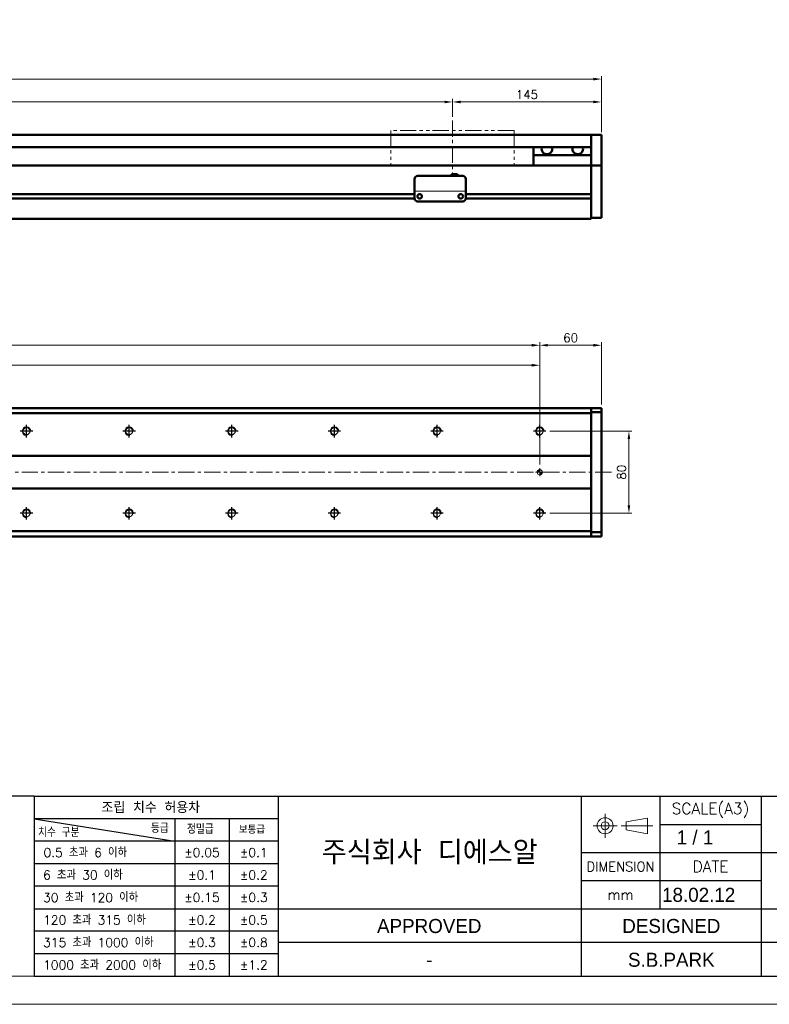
# Model space of a CAD drawing. Header units: millimetres. Extents: x 46891 to 50846, y 6223 to 10155.
# Tile 3 of 5: x 49697 to 50427, y 8529 to 9488. Entities that reach past the tile are written whole.
import ezdxf
from ezdxf.enums import TextEntityAlignment as Align

# ---------------------------------------------------------------- set-up
doc = ezdxf.new("R2010")
doc.units = ezdxf.units.MM
doc.header["$LTSCALE"] = 0.5
doc.linetypes.add('CENTER', pattern=[50.8, 31.75, -6.35, 6.35, -6.35])
doc.linetypes.add('PHANTOM', pattern=[63.5, 31.75, -6.35, 6.35, -6.35, 6.35, -6.35])
doc.layers.get('0').update_dxf_attribs({"lineweight": 20})
doc.layers.add('1', color=1, linetype='CENTER', lineweight=13)
doc.layers.add('외형선(ISO)', color=7, linetype='Continuous', lineweight=50)
for name, color, linetype in [('3', 3, 'Continuous'), ('C', 1, 'CENTER'), ('DIM', 4, 'Continuous')]:
    doc.layers.add(name, color=color, linetype=linetype)
doc.styles.add('ACISOGDT', font='amgdt.shx')
doc.styles.add('DSR TEXT', font='romans.shx', dxfattribs={"bigfont": 'whgtxt.shx'})
doc.styles.get("Standard").update_dxf_attribs({"font": 'romans.shx', "bigfont": 'whgtxt.shx'})
doc.dimstyles.new('DSR', dxfattribs={"dimscale": 2, "dimtxt": 3, "dimasz": 3, "dimexe": 0.5, "dimexo": 0.5, "dimgap": 0.5, "dimtad": 1, "dimdsep": 46, "dimtxsty": 'Standard', "dimcen": 2.5, "dimclrd": 4, "dimclre": 4, "dimclrt": 2, "dimadec": 0, "dimazin": 2, "dimtfac": 1, "dimtmove": 0, "dimatfit": 3, "dimfxl": 0, "dimlwd": -1, "dimlwe": -1, "dimarcsym": 0})

# ---------------------------------------------------------------- blocks, each defined once
blk = doc.blocks.new('A$C13F00394')
for p, q in [((109.11, 28.14), (105.34, 27.43)), ((109.11, 25.3), (109.11, 28.14)), ((105.34, 27.43), (105.34, 26.01)), ((105.34, 26.01), (109.11, 25.3))]:
    blk.add_line(p, q)
for radius in [1.42, 0.71]:
    blk.add_circle((101.56, 26.76), radius)
at = {"layer": '1'}
for p, q in [((101.56, 28.89), (101.56, 24.63)), ((103.69, 26.76), (99.44, 26.76)), ((104.41, 26.76), (110.04, 26.76))]:
    blk.add_line(p, q, dxfattribs=at)
at = {"layer": '3'}
for p, q in [((0, 32), (-207.68, 32)), ((0, 32), (202.32, 32)), ((0, 32), (0, 0)), ((43.43, 32), (43.43, 0)), ((97.32, 32), (97.32, 12)), ((111.32, 32), (111.32, 12)), ((129.32, 32), (129.32, 0)), ((0, 28), (25, 24)), ((43.43, 28), (0, 28)), ((25, 28), (25, 0)), ((34.7, 28), (34.7, 0)), ((111.32, 27), (129.32, 27)), ((43.43, 24), (0, 24)), ((97.32, 22), (202.32, 22)), ((43.43, 20), (0, 20)), ((43.43, 16), (0, 16)), ((97.32, 17), (129.32, 17)), ((0, 12), (129.32, 12)), ((97.32, 12), (97.32, 0)), ((129.32, 12), (202.32, 12)), ((43.43, 8), (0, 8)), ((97.32, 6), (43.43, 6)), ((129.32, 6), (97.32, 6)), ((202.32, 6), (129.32, 6)), ((43.43, 4), (0, 4)), ((0, 0), (202.32, 0))]:
    blk.add_line(p, q, dxfattribs=at)
at = {"color": 0, "style": 'DSR TEXT'}
for s, height, p in [('조립 치수 허용차', 2, (11.97, 29.02)), ('치수 구분', 1.5, (0.69, 24.78)), ('등급', 1.5, (20.77, 25.52)), ('정밀급', 1.5, (27.18, 25.37)), ('보통급', 1.3, (36.41, 25.38)), (' 0.5 초과 6 이하', 1.6, (0.56, 21.19)), (' 6 초과 30 이하', 1.6, (0.49, 17.19)), (' 30 초과 120 이하', 1.6, (0.49, 13.19)), (' 120 초과 315 이하', 1.6, (0.49, 9.19)), (' 315 초과 1000 이하', 1.6, (0.49, 5.19)), (' 1000 초과 2000 이하', 1.6, (0.49, 1.19))]:
    blk.add_text(s, height=height, dxfattribs=at).set_placement(p)
at = {"color": 7, "style": 'ACISOGDT'}
for s, p in [('APPROVED', (70.28, 8.93)), ('DESIGNED', (113.35, 8.93))]:
    blk.add_text(s, height=2.5, dxfattribs=at).set_placement(p, align=Align.MIDDLE_CENTER)
at = {"color": 7, "attachment_point": 5, "style": 'DSR TEXT'}
for s, insert, char_height in [('SCALE(A3)', (120.32, 29.5), 2), ('주식회사 디에스알', (70.37, 22), 4.2), ('DIMENSION', (104.32, 19.5), 1.7), ('DATE', (120.32, 19.5), 2), ('mm', (104.32, 14.5), 1.8)]:
    blk.add_mtext(s, dxfattribs=dict(at, insert=insert, char_height=char_height))
at = {"color": 0, "char_height": 1.6, "attachment_point": 5, "style": 'DSR TEXT'}
for s, insert in [('%%P0.05', (29.85, 22)), ('%%P0.1', (39.07, 22)), ('%%P0.1', (29.85, 18)), ('%%P0.2', (39.07, 18)), ('%%P0.15', (29.85, 14)), ('%%P0.3', (39.07, 14)), ('%%P0.2', (29.85, 10)), ('%%P0.5', (39.07, 10)), ('%%P0.3', (29.85, 6)), ('%%P0.8', (39.07, 6)), ('%%P0.5', (29.85, 2)), ('%%P1.2', (39.07, 2))]:
    blk.add_mtext(s, dxfattribs=dict(at, insert=insert))
blk = doc.blocks.new('A$C1C1952E1')
at = {"color": 1}
blk.add_lwpolyline([(0, 0), (420, 0), (420, 297), (0, 297)], close=True, dxfattribs=at)
at = {"color": 3}
blk.add_lwpolyline([(5, 5), (415, 5), (415, 292), (5, 292)], close=True, dxfattribs=at)
blk = doc.blocks.new('*D116')
at = {"color": 1, "linetype": 'ByBlock'}
for p, q in [((50118.73, 9393.56), (50118.73, 9410.91)), ((50263.73, 9378.56), (50263.73, 9410.91)), ((50255.93, 9407.91), (50126.53, 9407.91))]:
    blk.add_line(p, q, dxfattribs=at)
at = {"color": 1}
for points in [[(50126.53, 9409.22), (50126.53, 9406.61), (50118.73, 9407.91)], [(50255.93, 9409.22), (50255.93, 9406.61), (50263.73, 9407.91)]]:
    blk.add_solid(points, dxfattribs=at)
at = {"layer": 'Defpoints', "color": 0}
for p in [(50118.73, 9407.91), (50118.73, 9389.96), (50263.73, 9374.96)]:
    blk.add_point(p, dxfattribs=at)
at = {"color": 3, "insert": (50191.23, 9415.11), "char_height": 8.4, "attachment_point": 5, "style": 'DSR TEXT'}
blk.add_mtext('145', dxfattribs=at)
blk = doc.blocks.new('*D117')
at = {"color": 1, "linetype": 'ByBlock'}
for p, q in [((48818.73, 9393.56), (48818.73, 9410.91)), ((50118.73, 9393.56), (50118.73, 9410.91)), ((48826.53, 9407.91), (50110.93, 9407.91))]:
    blk.add_line(p, q, dxfattribs=at)
at = {"color": 1}
for points in [[(48826.53, 9409.22), (48826.53, 9406.61), (48818.73, 9407.91)], [(50110.93, 9409.22), (50110.93, 9406.61), (50118.73, 9407.91)]]:
    blk.add_solid(points, dxfattribs=at)
at = {"layer": 'Defpoints', "color": 0}
for p in [(50118.73, 9407.91), (48818.73, 9389.96), (50118.73, 9389.96)]:
    blk.add_point(p, dxfattribs=at)
at = {"color": 3, "insert": (49468.73, 9415.11), "char_height": 8.4, "attachment_point": 5, "style": 'DSR TEXT'}
blk.add_mtext('STROKE : 1300', dxfattribs=at)
blk = doc.blocks.new('*D119')
at = {"color": 1, "linetype": 'ByBlock'}
for p, q in [((48663.73, 9379.56), (48663.73, 9433.19)), ((48671.53, 9430.19), (50255.93, 9430.19)), ((50263.73, 9379.56), (50263.73, 9433.19))]:
    blk.add_line(p, q, dxfattribs=at)
at = {"color": 1}
for points in [[(48671.53, 9431.49), (48671.53, 9428.89), (48663.73, 9430.19)], [(50255.93, 9431.49), (50255.93, 9428.89), (50263.73, 9430.19)]]:
    blk.add_solid(points, dxfattribs=at)
at = {"layer": 'Defpoints', "color": 0}
for p in [(50263.73, 9430.19), (48663.73, 9375.96), (50263.73, 9375.96)]:
    blk.add_point(p, dxfattribs=at)
at = {"color": 3, "insert": (49463.73, 9437.39), "char_height": 8.4, "attachment_point": 5, "style": 'DSR TEXT'}
blk.add_mtext('1600', dxfattribs=at)
blk = doc.blocks.new('A$C33E56CC6')
h = blk.add_hatch()
h.set_pattern_fill('ANSI31', color=256, style=0)
h.set_pattern_definition([(45, (-7065.45672, -6508.5399), (-0.0883883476, 0.0883883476), [])])
h.paths.add_polyline_path([(4, 6.5, 0.414214), (1.5, 4), (4, 4)])
h.paths.add_polyline_path([(6.5, 4), (4, 4), (4, 1.5, 0.414214)])
blk.add_circle((4, 4), 2.5)
at = {"layer": '1'}
for p, q in [((0, 4), (8, 4)), ((4, 0), (4, 8))]:
    blk.add_line(p, q, dxfattribs=at)
blk = doc.blocks.new('tap8')
blk.add_circle((0, 0), 3.4)
at = {"layer": 'C', "color": 1, "linetype": 'CENTER'}
for p, q in [((-6.05, 0), (6.05, 0)), ((0, -6.05), (0, 6.05))]:
    blk.add_line(p, q, dxfattribs=at)
at = {"layer": 'DIM', "color": 3}
blk.add_arc((0, 0), 4, 263.84551, 189.43144, dxfattribs=at)
blk = doc.blocks.new('*D120')
at = {"color": 1, "linetype": 'ByBlock'}
for p, q in [((48803.73, 9054.87), (48803.73, 9154.46)), ((48811.53, 9151.46), (50195.93, 9151.46)), ((50203.73, 9054.87), (50203.73, 9154.46))]:
    blk.add_line(p, q, dxfattribs=at)
at = {"color": 1}
for points in [[(48811.53, 9152.76), (48811.53, 9150.16), (48803.73, 9151.46)], [(50195.93, 9152.76), (50195.93, 9150.16), (50203.73, 9151.46)]]:
    blk.add_solid(points, dxfattribs=at)
at = {"layer": 'Defpoints', "color": 0}
for p in [(50203.73, 9151.46), (48803.73, 9051.27), (50203.73, 9051.27)]:
    blk.add_point(p, dxfattribs=at)
at = {"color": 3, "insert": (49503.73, 9158.66), "char_height": 8.4, "attachment_point": 5, "style": 'DSR TEXT'}
blk.add_mtext('1400%%P0.02', dxfattribs=at)
blk = doc.blocks.new('*D122')
at = {"color": 1, "linetype": 'ByBlock'}
for p, q in [((50203.73, 9098.48), (50203.73, 9173.94)), ((50211.53, 9170.94), (50255.93, 9170.94)), ((50263.73, 9113.37), (50263.73, 9173.94))]:
    blk.add_line(p, q, dxfattribs=at)
at = {"color": 1}
for points in [[(50211.53, 9172.24), (50211.53, 9169.64), (50203.73, 9170.94)], [(50255.93, 9172.24), (50255.93, 9169.64), (50263.73, 9170.94)]]:
    blk.add_solid(points, dxfattribs=at)
at = {"layer": 'Defpoints', "color": 0}
for p in [(50263.73, 9170.94), (50263.73, 9109.77), (50203.73, 9094.88)]:
    blk.add_point(p, dxfattribs=at)
at = {"color": 3, "insert": (50233.73, 9178.14), "char_height": 8.4, "attachment_point": 5, "style": 'DSR TEXT'}
blk.add_mtext('60', dxfattribs=at)
blk = doc.blocks.new('*D125')
at = {"color": 1, "linetype": 'ByBlock'}
for p, q in [((48803.73, 9096.92), (48803.73, 9173.94)), ((48811.53, 9170.94), (50195.93, 9170.94)), ((50203.73, 9096.92), (50203.73, 9173.94))]:
    blk.add_line(p, q, dxfattribs=at)
at = {"color": 1}
for points in [[(48811.53, 9172.24), (48811.53, 9169.64), (48803.73, 9170.94)], [(50195.93, 9172.24), (50195.93, 9169.64), (50203.73, 9170.94)]]:
    blk.add_solid(points, dxfattribs=at)
at = {"layer": 'Defpoints', "color": 0}
for p in [(50203.73, 9170.94), (48803.73, 9093.32), (50203.73, 9093.32)]:
    blk.add_point(p, dxfattribs=at)
at = {"color": 3, "insert": (49503.73, 9178.14), "char_height": 8.4, "attachment_point": 5, "style": 'DSR TEXT'}
blk.add_mtext('14X100PITCH=1400', dxfattribs=at)
blk = doc.blocks.new('*D126')
at = {"color": 1, "linetype": 'ByBlock'}
for p, q in [((50213.38, 9087.27), (50293.57, 9087.27)), ((50290.57, 9015.07), (50290.57, 9079.47)), ((50213.38, 9007.27), (50293.57, 9007.27))]:
    blk.add_line(p, q, dxfattribs=at)
at = {"color": 1}
for points in [[(50289.27, 9079.47), (50291.87, 9079.47), (50290.57, 9087.27)], [(50289.27, 9015.07), (50291.87, 9015.07), (50290.57, 9007.27)]]:
    blk.add_solid(points, dxfattribs=at)
at = {"layer": 'Defpoints', "color": 0}
for p in [(50209.78, 9087.27), (50290.57, 9087.27), (50209.78, 9007.27)]:
    blk.add_point(p, dxfattribs=at)
at = {"color": 3, "insert": (50283.37, 9047.27), "char_height": 8.4, "attachment_point": 5, "rotation": 90, "style": 'DSR TEXT'}
blk.add_mtext('80', dxfattribs=at)

msp = doc.modelspace()

# ---------------------------------------------------------------- linework, layer by layer
at = {"color": 6, "linetype": 'PHANTOM'}
for p, q in [((50178.73324, 9379.96408), (50058.73324, 9379.96408)), ((50058.73324, 9379.96408), (50058.73324, 9345.96408)), ((50178.73324, 9379.96408), (50178.73324, 9345.96408))]:
    msp.add_line(p, q, dxfattribs=at)
msp.add_line((50081.73324, 9320.96422), (50131.73324, 9320.96422))
at = {"layer": '1'}
for p, q in [((50118.73324, 9389.96408), (50118.73324, 9335.96408)), ((50273.73324, 9047.27022), (48653.73324, 9047.27022))]:
    msp.add_line(p, q, dxfattribs=at)
at = {"layer": '3'}
msp.add_line((49711.23583, 8556.37352), (50819.04532, 8556.37352), dxfattribs=at)
at = {"layer": '외형선(ISO)'}
for p, q in [((48878.73324, 9375.96408), (50253.73324, 9375.96408)), ((50253.73324, 9375.96408), (50253.73324, 9373.96408)), ((50253.73324, 9375.96408), (50263.73324, 9375.96408)), ((50253.73324, 9373.96408), (50253.73324, 9375.96408)), ((50253.73324, 9373.17956), (50253.73324, 9373.96408)), ((50253.73324, 9373.96408), (50253.73324, 9373.17956)), ((50253.73324, 9372.68085), (50253.73324, 9373.17956)), ((50253.73324, 9373.17956), (50253.73324, 9372.68085)), ((50253.73324, 9372.68085), (50253.73324, 9371.61237)), ((50253.73324, 9371.61237), (50253.73324, 9372.68085)), ((50253.73324, 9371.61237), (50253.73324, 9368.62656)), ((50253.73324, 9368.62656), (50253.73324, 9371.61237)), ((50263.73324, 9373.96408), (50263.73324, 9375.96408)), ((50263.73324, 9373.96408), (50263.73324, 9373.17956)), ((50263.73324, 9373.17956), (50263.73324, 9372.68085)), ((50263.73324, 9371.61237), (50263.73324, 9372.68085)), ((50263.73324, 9368.62656), (50263.73324, 9371.61237)), ((48878.73324, 9363.96408), (50253.73324, 9363.96408)), ((50197.73324, 9355.96408), (50197.73324, 9363.96408)), ((50253.73324, 9360.06226), (50253.73324, 9368.62656)), ((50253.73324, 9368.62656), (50253.73324, 9364.46408)), ((50263.73324, 9368.62656), (50263.73324, 9360.06226)), ((50253.73324, 9355.96408), (50197.73324, 9355.96408)), ((50197.73324, 9345.96408), (50197.73324, 9355.96408)), ((50253.73324, 9357.96697), (50253.73324, 9360.06226)), ((50253.73324, 9346.54502), (50253.73324, 9357.96697)), ((50263.73324, 9360.06226), (50263.73324, 9357.96697)), ((50263.73324, 9357.96697), (50263.73324, 9346.54502)), ((50253.73324, 9345.96408), (48823.73324, 9345.96408)), ((50253.73324, 9345.96408), (50253.73324, 9346.54502)), ((50253.73324, 9342.96408), (50253.73324, 9345.96408)), ((50253.73324, 9345.96408), (50253.73324, 9342.96408)), ((50253.73324, 9345.96408), (50263.73324, 9345.96408)), ((50253.73324, 9342.96408), (50253.73324, 9318.41408)), ((50253.73324, 9300.20672), (50253.73324, 9342.96408)), ((50263.73324, 9346.54502), (50263.73324, 9345.96408)), ((50263.73324, 9342.96408), (50263.73324, 9345.96408)), ((50263.73324, 9342.96408), (50263.73324, 9300.20672)), ((50081.73324, 9322.96424), (50081.73324, 9332.96424)), ((50084.73324, 9335.96424), (50128.73324, 9335.96424)), ((50117.73324, 9337.46423), (50117.73324, 9335.96424)), ((50117.73324, 9337.46423), (50123.73324, 9337.46423)), ((50123.73324, 9337.46423), (50123.73324, 9335.96424)), ((50131.73324, 9332.96424), (50131.73324, 9322.96424)), ((50081.73324, 9322.96424), (50081.73324, 9320.96423)), ((50131.73324, 9320.96423), (50131.73324, 9322.96424)), ((50081.74368, 9313.71408), (48877.72279, 9313.71408)), ((50081.73324, 9318.21408), (48877.73324, 9318.21408)), ((50081.73324, 9320.9642), (50081.73324, 9320.96423)), ((50081.73324, 9320.4642), (50081.73324, 9320.9642)), ((50081.73324, 9313.9642), (50081.73324, 9320.4642)), ((50086.75658, 9318.21408), (50086.7099, 9318.21408)), ((50126.75658, 9318.21408), (50126.7099, 9318.21408)), ((50253.73324, 9313.71408), (50131.72279, 9313.71408)), ((50131.73324, 9320.96423), (50131.73324, 9320.9642)), ((50131.73324, 9320.9642), (50131.73324, 9320.4642)), ((50131.73324, 9320.4642), (50131.73324, 9313.9642)), ((50253.73324, 9318.21408), (50131.73324, 9318.21408)), ((50253.73324, 9313.51408), (50253.73324, 9300.20672)), ((50084.73324, 9310.9642), (50128.73324, 9310.9642)), ((48673.73324, 9293.96408), (50253.73324, 9293.96408)), ((50253.73324, 9298.0854), (50253.73324, 9300.20672)), ((50253.73324, 9300.20672), (50253.73324, 9298.0854)), ((50253.73324, 9298.0854), (50253.73324, 9293.96408)), ((50253.73324, 9294.96408), (50253.73324, 9298.0854)), ((50253.73324, 9294.96408), (50263.73324, 9294.96408)), ((50263.73324, 9298.0854), (50263.73324, 9300.20672)), ((50263.73324, 9298.0854), (50263.73324, 9294.96408)), ((50253.73324, 9109.77022), (48736.73324, 9109.77022)), ((48736.73324, 9104.77022), (50253.73324, 9104.77022)), ((50253.73324, 9108.89154), (50253.73324, 9109.77022)), ((50253.73324, 9109.77022), (50253.73324, 9108.89154)), ((50253.73324, 9109.77022), (50263.73324, 9109.77022)), ((50253.73324, 9108.89154), (50253.73324, 9104.77022)), ((50253.73324, 9105.77022), (50253.73324, 9108.89154)), ((50253.73324, 9105.77022), (50263.73324, 9105.77022)), ((50253.73324, 9104.77022), (50253.73324, 9063.27022)), ((50263.73324, 9108.89154), (50263.73324, 9109.77022)), ((50263.73324, 9108.89154), (50263.73324, 9105.77022)), ((50263.73324, 9105.77022), (50263.73324, 8988.77022)), ((50253.73324, 9063.27022), (48736.73324, 9063.27022)), ((50253.73324, 9063.27022), (50253.73324, 9062.41666)), ((50253.73324, 9062.41666), (50253.73324, 9062.06311)), ((50253.73324, 9062.06311), (50253.73324, 9032.47732)), ((50253.73324, 9032.47732), (50253.73324, 9062.06311)), ((48736.73324, 9031.27022), (50253.73324, 9031.27022)), ((50253.73324, 9032.47732), (50253.73324, 9032.12377)), ((50253.73324, 9032.12377), (50253.73324, 9031.27022)), ((50253.73324, 9031.27022), (50253.73324, 8989.77022)), ((50253.73324, 8989.77022), (48736.73324, 8989.77022)), ((50253.73324, 8989.77022), (50253.73324, 8985.6489)), ((50253.73324, 8985.6489), (50253.73324, 8988.77022)), ((50253.73324, 8988.77022), (50263.73324, 8988.77022)), ((50263.73324, 8988.77022), (50263.73324, 8985.6489)), ((50253.73324, 8984.77022), (48736.73324, 8984.77022)), ((50253.73324, 8984.77022), (50253.73324, 8985.6489)), ((50253.73324, 8985.6489), (50253.73324, 8984.77022)), ((50253.73324, 8984.77022), (50263.73324, 8984.77022)), ((50263.73324, 8984.77022), (50263.73324, 8985.6489))]:
    msp.add_line(p, q, dxfattribs=at)
for centre in [(50086.73324, 9315.9642), (50126.73324, 9315.9642)]:
    msp.add_circle(centre, 2.25, dxfattribs=at)
for centre, start, end in [((50084.73324, 9332.96424), 90, 180), ((50128.73324, 9332.96424), 0, 90), ((50084.73324, 9313.9642), 180, 270), ((50128.73324, 9313.9642), 270, 0)]:
    msp.add_arc(centre, 3, start, end, dxfattribs=at)
for centre in [(50210.73324, 9361.96408), (50240.73324, 9361.96408)]:
    msp.add_ellipse(centre, major_axis=(5.25, 0), ratio=0.923076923, start_param=2.716178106, end_param=6.708599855, dxfattribs=at)

# ---------------------------------------------------------------- block references
at = {"xscale": 5.4756, "yscale": 5.4756, "zscale": 5.4756}
for name, p in [('A$C1C1952E1', (48546.67132, 8528.99552)), ('A$C13F00394', (49711.23583, 8556.37352))]:
    msp.add_blockref(name, p, dxfattribs=at)
at = {"rotation": 90}
for p in [(49703.73324, 9087.27022), (49803.73324, 9087.27022), (49903.73324, 9087.27022), (50003.73324, 9087.27022), (50103.73324, 9087.27022), (50203.73324, 9087.27022), (49703.73324, 9007.27022), (49803.73324, 9007.27022), (49903.73324, 9007.27022), (50003.73324, 9007.27022), (50103.73324, 9007.27022), (50203.73324, 9007.27022)]:
    msp.add_blockref('tap8', p, dxfattribs=at)
msp.add_blockref('A$C33E56CC6', (50199.73324, 9043.27022))

# ---------------------------------------------------------------- texts
at = {"color": 2, "style": 'ACISOGDT'}
for s, p in [('1 / 1', (50337.12733, 8684.659)), ('18.02.12', (50322.90155, 8628.78576))]:
    msp.add_text(s, height=13.689, dxfattribs=at).set_placement(p)
for s, p in [('S.B.PARK', (50331.87461, 8572.39072)), ('-', (50096.07712, 8572.39072))]:
    msp.add_text(s, height=13.689, dxfattribs=at).set_placement(p, align=Align.MIDDLE_CENTER)

# ---------------------------------------------------------------- dimensions: what is measured, and where the dimension line sits
for base, p1, p2, picture, middle in [((50263.73324, 9430.19202), (48663.73324, 9375.96408), (50263.73324, 9375.96408), '*D119', (49463.73324, 9437.39202)), ((50118.73324, 9407.91493), (50263.73324, 9374.96408), (50118.73324, 9389.96408), '*D116', (50191.23324, 9415.11493))]:
    dim = msp.add_linear_dim(base=base, p1=p1, p2=p2, dimstyle='DSR', override={"dimscale": 3, "dimtxt": 2.8, "dimasz": 2.600136, "dimexe": 1, "dimexo": 1.2, "dimgap": 1, "dimdec": 4, "dimtxsty": 'DSR TEXT', "dimclrd": 1, "dimclre": 1, "dimclrt": 3, "dimtdec": 4, "dimtix": 1})
    dim.commit()
    dim.dimension.update_dxf_attribs({"geometry": picture, "text_midpoint": middle})
for base, p1, p2, text, picture, middle in [((50118.73324, 9407.91493), (48818.73324, 9389.96408), (50118.73324, 9389.96408), 'STROKE : <>', '*D117', (49468.73324, 9415.11493)), ((50203.73324, 9170.94482), (48803.73324, 9093.31719), (50203.73324, 9093.31719), '14X100PITCH=<>', '*D125', (49503.73324, 9178.14482)), ((50203.73324, 9151.4623), (48803.73324, 9051.27022), (50203.73324, 9051.27022), '<>%%P0.02', '*D120', (49503.73324, 9158.6623))]:
    dim = msp.add_linear_dim(base=base, p1=p1, p2=p2, text=text, dimstyle='DSR', override={"dimscale": 3, "dimtxt": 2.8, "dimasz": 2.600136, "dimexe": 1, "dimexo": 1.2, "dimgap": 1, "dimdec": 4, "dimtxsty": 'DSR TEXT', "dimclrd": 1, "dimclre": 1, "dimclrt": 3, "dimtdec": 4, "dimtix": 1})
    dim.commit()
    dim.dimension.update_dxf_attribs({"geometry": picture, "text_midpoint": middle})
dim = msp.add_linear_dim(base=(50263.73324, 9170.94482), p1=(50203.73324, 9094.88185), p2=(50263.73324, 9109.77022), dimstyle='DSR', override={"dimscale": 3, "dimtxt": 2.8, "dimasz": 2.600136, "dimexe": 1, "dimexo": 1.2, "dimgap": 1, "dimdec": 4, "dimtxsty": 'DSR TEXT', "dimclrd": 1, "dimclre": 1, "dimclrt": 3, "dimtdec": 4, "dimtix": 1})
dim.commit()
dim.dimension.update_dxf_attribs({"geometry": '*D122', "text_midpoint": (50233.73324, 9170.94482), "dimtype": 160})
dim = msp.add_linear_dim(base=(50290.57177, 9087.27022), p1=(50209.78021, 9007.27022), p2=(50209.78021, 9087.27022), angle=90, dimstyle='DSR', override={"dimscale": 3, "dimtxt": 2.8, "dimasz": 2.600136, "dimexe": 1, "dimexo": 1.2, "dimgap": 1, "dimdec": 4, "dimtxsty": 'DSR TEXT', "dimclrd": 1, "dimclre": 1, "dimclrt": 3, "dimtdec": 4, "dimtix": 1})
dim.commit()
dim.dimension.update_dxf_attribs({"geometry": '*D126', "text_midpoint": (50283.37177, 9047.27022)})

doc.saveas('drawing.dxf')
